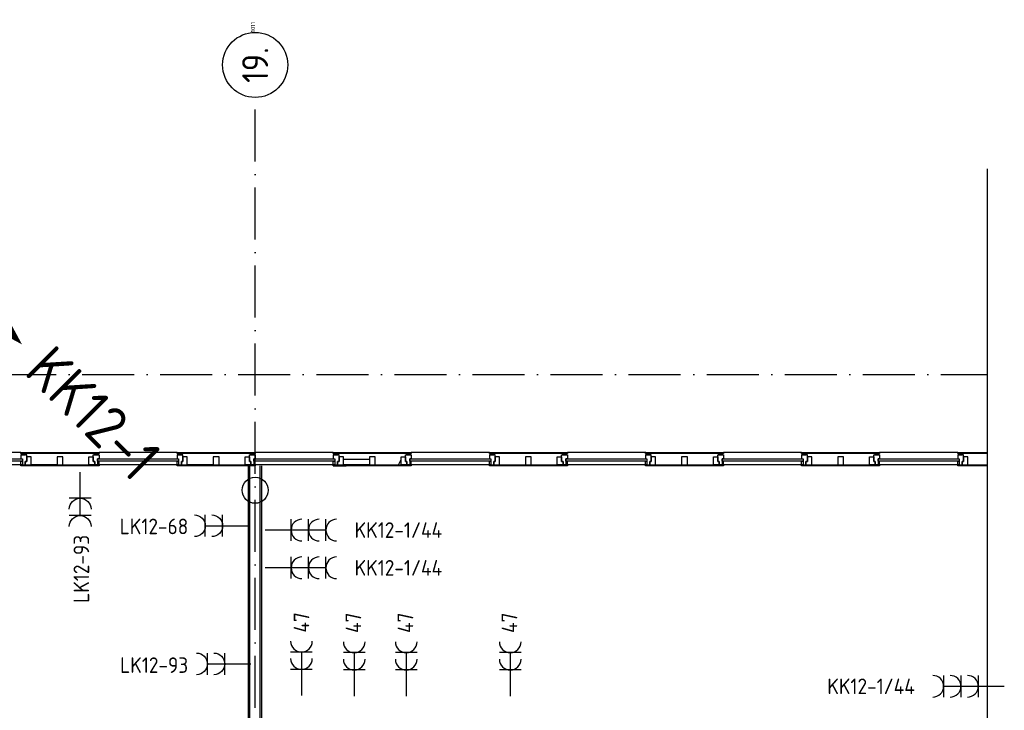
# Model space of a CAD drawing. Header units: millimetres. Extents: x -6587 to 112885, y 244 to 84344.
# Tile 48 of 50: x 86860 to 98212, y 54033 to 61996. Entities that reach past the tile are written whole.
import ezdxf
from ezdxf.enums import TextEntityAlignment as Align

# ---------------------------------------------------------------- set-up
doc = ezdxf.new("R2010")
doc.units = ezdxf.units.MM
doc.header["$LTSCALE"] = 100
doc.linetypes.add('DASHDOT', pattern=[9, 6, -1.5, 0, -1.5])
doc.layers.get('0').update_dxf_attribs({"linetype": 'CONTINUOUS'})
for name, color, linetype in [('AL$7----_STRAMIEN', 1, 'DASHDOT'), ('AL21K---_ISOLATIE', 1, 'CONTINUOUS'), ('AL22----_BINNENWAND', 7, 'CONTINUOUS'), ('AL28----_KONSTRUKTIE', 3, 'CONTINUOUS'), ('AL31----_BUITENKOZ', 7, 'CONTINUOUS'), ('ALN-----_BLOCKNAAM', 2, 'CONTINUOUS'), ('ALXOU---_GLAS', 7, 'CONTINUOUS'), ('EB62203-_ATTRIB', 2, 'CONTINUOUS'), ('EL62203-_KRACHT-WCD230', 3, 'CONTINUOUS'), ('LIJN050', 90, 'CONTINUOUS'), ('TEKST50', 3, 'CONTINUOUS')]:
    doc.layers.add(name, color=color, linetype=linetype)
doc.styles.add('1_8', font='iso', dxfattribs={"width": 0.7, "height": 1.8})
doc.styles.add('MAATVOERING', font='iso.shx')
doc.styles.add('NORATT', font='isocp.shx')
doc.styles.get("Standard").update_dxf_attribs({"font": 'iso.shx'})

# ---------------------------------------------------------------- blocks, each defined once
blk = doc.blocks.new('ES3W2A')
for p, q in [((1.25, 2), (-1.25, 2)), ((1.25, 2), (-1.25, 2)), ((0, 2), (0, -3)), ((0, 2), (0, -3)), ((1.25, 0), (-1.25, 0)), ((1.25, 0), (-1.25, 0))]:
    blk.add_line(p, q)
for centre in [(0, 3.25), (0, 3.25), (0, 1.25), (0, 1.25)]:
    blk.add_arc(centre, 1.25, 180, 0)
for tag, style, flags, p in [('VERMOGEN', 'NORATT', 9, (-2.5, 5)), ('VERMOGEN', '1_8', 9, (-2.5, 5)), ('GROEP', 'NORATT', 8, (0, 5)), ('GROEP', '1_8', 8, (0, 5)), ('SCHAK', 'NORATT', 8, (2.5, 5)), ('SCHAK', '1_8', 8, (2.5, 5)), ('GELIJK', 'NORATT', 9, (5, 5)), ('GELIJK', '1_8', 9, (5, 5)), ('TAL', 'NORATT', 8, (2.5, 5)), ('TAL', '1_8', 8, (2.5, 5)), ('KAST', 'NORATT', 9, (7, 5)), ('KAST', '1_8', 9, (7, 5))]:
    blk.add_attdef(tag, text='', height=1.8, rotation=90, dxfattribs=dict(style=style, flags=flags)).set_placement(p, align=Align.MIDDLE_CENTER)
at = {"width": 0.7, "flags": 8}
for style in ['NORATT', '1_8']:
    blk.add_attdef('DOEL', text='', height=1.8, rotation=90, dxfattribs=dict(at, style=style)).set_placement((-2.5, 5), align=Align.MIDDLE_LEFT)
at = {"flags": 9}
for style in ['NORATT', '1_8']:
    blk.add_attdef('M_CODE', text='', height=1.8, dxfattribs=dict(at, style=style)).set_placement((0, 0), align=Align.MIDDLE_CENTER)
blk = doc.blocks.new('ES3W3A')
at = {"color": 0}
for p, q in [((1.25, 4), (-1.25, 4)), ((1.25, 4), (-1.25, 4)), ((1.25, 4), (-1.25, 4)), ((1.25, 4), (-1.25, 4)), ((0, 4), (0, -3)), ((0, 4), (0, -3)), ((0, 4), (0, -3)), ((0, 4), (0, -3)), ((1.25, 2), (-1.25, 2)), ((1.25, 2), (-1.25, 2)), ((1.25, 2), (-1.25, 2)), ((1.25, 2), (-1.25, 2)), ((1.25, 0), (-1.25, 0)), ((1.25, 0), (-1.25, 0)), ((1.25, 0), (-1.25, 0)), ((1.25, 0), (-1.25, 0))]:
    blk.add_line(p, q, dxfattribs=at)
for centre in [(0, 5.25), (0, 5.25), (0, 5.25), (0, 5.25), (0, 3.25), (0, 3.25), (0, 3.25), (0, 3.25), (0, 1.25), (0, 1.25), (0, 1.25), (0, 1.25)]:
    blk.add_arc(centre, 1.25, 180, 0, dxfattribs=at)
for tag, style, flags, p in [('VERMOGEN', 'NORATT', 9, (-2.5, 6.5)), ('VERMOGEN', '1_8', 9, (-2.5, 6.5)), ('VERMOGEN', 'NORATT', 9, (-2.5, 6.5)), ('GROEP', 'NORATT', 8, (0, 7)), ('GROEP', '1_8', 8, (0, 7)), ('GROEP', 'NORATT', 8, (0, 7)), ('KAST', 'NORATT', 9, (2.5, 6.5)), ('KAST', '1_8', 9, (2.5, 6.5)), ('KAST', 'NORATT', 9, (2.5, 6.5))]:
    blk.add_attdef(tag, text='', height=1.8, rotation=90, dxfattribs=dict(at, style=style, flags=flags)).set_placement(p, align=Align.MIDDLE)
at = {"style": 'NORATT', "flags": 9}
blk.add_attdef('GELIJK', text='', height=1.8, rotation=90, dxfattribs=at).set_placement((5, 7), align=Align.MIDDLE_CENTER)
blk.add_attdef('GELIJK', text='', height=1.8, rotation=90, dxfattribs=at).set_placement((5, 7), align=Align.MIDDLE_CENTER)
at = {"color": 0, "width": 0.7, "flags": 8}
for tag, style, p in [('SCHAK', 'NORATT', (2.5, 6.625)), ('SCHAK', '1_8', (2.5, 6.625)), ('SCHAK', 'NORATT', (2.5, 6.625)), ('TAL', 'NORATT', (1.5, -1.5)), ('TAL', '1_8', (1.5, -1.5)), ('TAL', 'NORATT', (1.5, -1.5))]:
    blk.add_attdef(tag, text='', height=1.8, rotation=90, dxfattribs=dict(at, style=style)).set_placement(p, align=Align.MIDDLE)
for style in ['NORATT', '1_8', 'NORATT']:
    blk.add_attdef('DOEL', text='', height=1.8, rotation=90, dxfattribs=dict(at, style=style)).set_placement((-2.75, -2.25), align=Align.MIDDLE_LEFT)
at = {"style": 'NORATT', "flags": 9}
blk.add_attdef('M_CODE', text='', height=1.8, dxfattribs=at).set_placement((0, 0), align=Align.MIDDLE_CENTER)
blk.add_attdef('M_CODE', text='', height=1.8, dxfattribs=at).set_placement((0, 0), align=Align.MIDDLE_CENTER)
blk = doc.blocks.new('1011')
at = {"layer": 'AL$7----_STRAMIEN', "color": 7, "linetype": 'Continuous'}
blk.add_circle((-750, 0), 750, dxfattribs=at)
at = {"layer": 'AL$7----_STRAMIEN', "color": 3, "linetype": 'Continuous'}
blk.add_attdef('STR-NAAM', text='', height=600, rotation=360, dxfattribs=at).set_placement((-750, 0), align=Align.MIDDLE)
at = {"layer": 'ALN-----_BLOCKNAAM', "linetype": 'Continuous'}
blk.add_text('1011', height=100, dxfattribs=at).set_placement((0, 0))

msp = doc.modelspace()

# ---------------------------------------------------------------- linework, layer by layer
at = {"layer": 'AL$7----_STRAMIEN', "color": 1}
for p, q in [((89574.8, 40558.9), (89574.8, 61094.4)), ((26373, 57905), (98018.3, 57905))]:
    msp.add_line(p, q, dxfattribs=at)
at = {"layer": 'AL21K---_ISOLATIE', "color": 8, "linetype": 'Continuous'}
for p, q in [((90891.2, 56925), (90591.7, 56925)), ((91227.7, 56865), (91257.7, 56925)), ((90891.2, 56865), (90591.7, 56865)), ((90891.3, 56865), (90591.8, 56865)), ((90958.2, 56865), (91257.7, 56865)), ((90958.3, 56865), (91257.8, 56865))]:
    msp.add_line(p, q, dxfattribs=at)
at = {"layer": 'AL22----_BINNENWAND', "color": 8, "linetype": 'Continuous'}
for p, q in [((98018.3, 42663), (98018.3, 60278.2)), ((89511.8, 45975), (89511.8, 56852)), ((89631.8, 45975), (89631.8, 56852))]:
    msp.add_line(p, q, dxfattribs=at)
at = {"layer": 'AL22----_BINNENWAND', "color": 8}
for p, q in [((86874.8, 56994), (86874.8, 57006)), ((86874.8, 57006), (87774.8, 57006)), ((87774.8, 56994), (86874.8, 56994)), ((87774.8, 57006), (87774.8, 56994)), ((86941.8, 56900), (86924.8, 56900)), ((86924.8, 56900), (86924.8, 56865)), ((86991.8, 56955), (86941.8, 56955)), ((86941.8, 56955), (86941.8, 56900)), ((86991.8, 56865), (86991.8, 56955)), ((87358.3, 56955), (87291.3, 56955)), ((87291.3, 56955), (87291.3, 56865)), ((87358.3, 56865), (87358.3, 56955)), ((87657.8, 56865), (87657.8, 56955)), ((87657.8, 56955), (87707.8, 56955)), ((87707.8, 56955), (87707.8, 56900)), ((87707.8, 56900), (87724.8, 56900)), ((87724.8, 56900), (87724.8, 56865)), ((86874.8, 56850), (86874.8, 56865)), ((86874.8, 56865), (87774.8, 56865)), ((87774.8, 56850), (86874.8, 56850)), ((86924.8, 56865), (86991.8, 56865)), ((87291.3, 56865), (86991.8, 56865)), ((87291.3, 56865), (87358.3, 56865)), ((87358.3, 56865), (87657.8, 56865)), ((87724.8, 56865), (87657.8, 56865)), ((87774.8, 56865), (87774.8, 56850)), ((89496.8, 45975), (89496.8, 56852)), ((89646.8, 56852), (89646.8, 45975)), ((90474.7, 56852), (90624.7, 56852)), ((90474.8, 56852), (90624.8, 56852))]:
    msp.add_line(p, q, dxfattribs=at)
for points in [[(86927.8, 56979), (86927.8, 56994), (86884.8, 56994), (86884.8, 56979)], [(87721.8, 56979), (87721.8, 56994), (87764.8, 56994), (87764.8, 56979)], [(87721.8, 56979), (87721.8, 56994), (87764.8, 56994), (87764.8, 56979)], [(89574.8, 57006), (89574.8, 56994), (88674.8, 56994), (88674.8, 57006)], [(89574.8, 57006), (89574.8, 56994), (88674.8, 56994), (88674.8, 57006)], [(88727.8, 56979), (88727.8, 56994), (88684.8, 56994), (88684.8, 56979)], [(88727.8, 56979), (88727.8, 56994), (88684.8, 56994), (88684.8, 56979)], [(89521.8, 56979), (89521.8, 56994), (89564.8, 56994), (89564.8, 56979)], [(86891.8, 56865), (86924.8, 56865), (86924.8, 56900), (86941.8, 56900), (86941.8, 56979), (86874.8, 56979), (86874.8, 56934), (86891.8, 56934)], [(86891.8, 56904), (86891.8, 56865), (86874.8, 56865), (86874.8, 56904)], [(87757.8, 56865), (87724.8, 56865), (87724.8, 56900), (87707.8, 56900), (87707.8, 56979), (87774.8, 56979), (87774.8, 56934), (87757.8, 56934)], [(87757.8, 56865), (87724.8, 56865), (87724.8, 56900), (87707.8, 56900), (87707.8, 56979), (87774.8, 56979), (87774.8, 56934), (87757.8, 56934)], [(88691.8, 56934), (88691.8, 56904), (87757.8, 56904), (87757.8, 56934)], [(88691.8, 56934), (88691.8, 56904), (87757.8, 56904), (87757.8, 56934)], [(87757.8, 56904), (87757.8, 56865), (87774.8, 56865), (87774.8, 56904)], [(87757.8, 56904), (87757.8, 56865), (87774.8, 56865), (87774.8, 56904)], [(88691.8, 56865), (88724.8, 56865), (88724.8, 56900), (88741.8, 56900), (88741.8, 56979), (88674.8, 56979), (88674.8, 56934), (88691.8, 56934)], [(88691.8, 56865), (88724.8, 56865), (88724.8, 56900), (88741.8, 56900), (88741.8, 56979), (88674.8, 56979), (88674.8, 56934), (88691.8, 56934)], [(88691.8, 56904), (88691.8, 56865), (88674.8, 56865), (88674.8, 56904)], [(88691.8, 56904), (88691.8, 56865), (88674.8, 56865), (88674.8, 56904)], [(88791.8, 56865), (88791.8, 56955), (88741.8, 56955), (88741.8, 56900), (88724.8, 56900), (88724.8, 56865)], [(88791.8, 56865), (88791.8, 56955), (88741.8, 56955), (88741.8, 56900), (88724.8, 56900), (88724.8, 56865)], [(89158.3, 56865), (89158.3, 56955), (89091.3, 56955), (89091.3, 56865)], [(89158.3, 56865), (89158.3, 56955), (89091.3, 56955), (89091.3, 56865)], [(89457.8, 56865), (89457.8, 56955), (89507.8, 56955), (89507.8, 56900), (89524.8, 56900), (89524.8, 56865)], [(89457.8, 56865), (89457.8, 56955), (89507.8, 56955), (89507.8, 56900), (89524.8, 56900), (89524.8, 56865)], [(89557.8, 56865), (89524.8, 56865), (89524.8, 56900), (89507.8, 56900), (89507.8, 56979), (89574.8, 56979), (89574.8, 56934), (89557.8, 56934)], [(89557.8, 56904), (89557.8, 56865), (89574.8, 56865), (89574.8, 56904)], [(89574.8, 56865), (89574.8, 56850), (88674.8, 56850), (88674.8, 56865)], [(89574.8, 56865), (89574.8, 56850), (88674.8, 56850), (88674.8, 56865)]]:
    msp.add_lwpolyline(points, close=True, dxfattribs=at)
for points in [[(88674.8, 57006), (87774.8, 57006)], [(88674.8, 57006), (87774.8, 57006)], [(88674.8, 56865), (87774.8, 56865)], [(88674.8, 56865), (87774.8, 56865)], [(89091.3, 56865), (88791.8, 56865)], [(89091.3, 56865), (88791.8, 56865)], [(89158.3, 56865), (89457.8, 56865)], [(89158.3, 56865), (89457.8, 56865)]]:
    msp.add_lwpolyline(points, dxfattribs=at)
msp.add_circle((89574.8, 56570), 150, dxfattribs=at)
at = {"layer": 'AL28----_KONSTRUKTIE', "color": 8}
msp.add_circle((89574.7, 56570), 150, dxfattribs=at)
at = {"layer": 'AL31----_BUITENKOZ', "color": 8}
for p, q in [((90474.7, 57006), (89574.7, 57006)), ((90474.7, 56994), (90474.7, 57006)), ((90474.7, 57006), (91374.7, 57006)), ((91374.7, 56994), (90474.7, 56994)), ((90474.8, 56994), (90474.8, 57006)), ((90474.8, 57006), (91374.8, 57006)), ((91374.8, 56994), (90474.8, 56994)), ((90484.7, 56994), (90484.7, 56979)), ((90527.7, 56994), (90484.7, 56994)), ((90527.7, 56979), (90527.7, 56994)), ((91321.7, 56994), (91364.7, 56994)), ((91321.7, 56979), (91321.7, 56994)), ((91321.8, 56979), (91321.8, 56994)), ((91321.8, 56994), (91364.8, 56994)), ((91364.7, 56994), (91364.7, 56979)), ((91364.8, 56994), (91364.8, 56979)), ((92274.7, 57006), (91374.7, 57006)), ((91374.7, 57006), (91374.7, 56994)), ((92274.8, 57006), (91374.8, 57006)), ((91374.8, 57006), (91374.8, 56994)), ((92274.7, 57006), (93174.7, 57006)), ((92274.7, 56994), (92274.7, 57006)), ((93174.7, 56994), (92274.7, 56994)), ((92284.7, 56994), (92284.7, 56979)), ((92327.7, 56994), (92284.7, 56994)), ((92327.7, 56979), (92327.7, 56994)), ((93121.7, 56994), (93164.7, 56994)), ((93121.7, 56979), (93121.7, 56994)), ((93164.7, 56994), (93164.7, 56979)), ((94078.2, 57006), (93174.7, 57006)), ((93174.7, 57006), (93174.7, 56994)), ((93686.5, 57006), (93174.8, 57006)), ((94074.7, 57006), (94974.7, 57006)), ((94074.7, 56994), (94074.7, 57006)), ((94974.7, 56994), (94074.7, 56994)), ((94084.7, 56994), (94084.7, 56979)), ((94127.7, 56994), (94084.7, 56994)), ((94127.7, 56979), (94127.7, 56994)), ((94921.7, 56994), (94964.7, 56994)), ((94921.7, 56979), (94921.7, 56994)), ((94964.7, 56994), (94964.7, 56979)), ((94974.7, 57006), (94974.7, 56994)), ((95874.7, 57006), (94974.7, 57006)), ((95874.7, 57006), (96774.7, 57006)), ((95874.7, 56994), (95874.7, 57006)), ((96774.7, 56994), (95874.7, 56994)), ((95884.7, 56994), (95884.7, 56979)), ((95927.7, 56994), (95884.7, 56994)), ((95927.7, 56979), (95927.7, 56994)), ((96721.7, 56994), (96764.7, 56994)), ((96721.7, 56979), (96721.7, 56994)), ((96764.7, 56994), (96764.7, 56979)), ((96774.7, 57006), (96774.7, 56994)), ((97674.7, 57006), (96774.7, 57006)), ((97674.7, 56994), (97674.7, 57006)), ((97674.7, 57006), (98018.3, 57006)), ((98018.3, 56994), (97674.7, 56994)), ((97727.7, 56994), (97684.7, 56994)), ((97684.7, 56994), (97684.7, 56979)), ((97727.7, 56979), (97727.7, 56994)), ((90474.7, 56979), (90474.7, 56934)), ((90541.7, 56979), (90474.7, 56979)), ((90474.7, 56934), (90491.7, 56934)), ((90474.7, 56904), (90491.7, 56904)), ((90474.7, 56865), (90474.7, 56904)), ((90484.7, 56979), (90527.7, 56979)), ((90491.7, 56934), (90491.7, 56865)), ((90491.7, 56904), (90491.7, 56865)), ((90524.7, 56900), (90541.7, 56900)), ((90524.7, 56865), (90524.7, 56900)), ((90524.7, 56900), (90524.7, 56865)), ((90541.7, 56900), (90524.7, 56900)), ((90541.8, 56900), (90524.8, 56900)), ((90524.8, 56900), (90524.8, 56865)), ((90541.7, 56900), (90541.7, 56979)), ((90541.7, 56955), (90541.7, 56900)), ((90591.7, 56955), (90541.7, 56955)), ((90591.8, 56955), (90541.8, 56955)), ((90541.8, 56955), (90541.8, 56900)), ((90591.7, 56865), (90591.7, 56955)), ((90591.8, 56865), (90591.8, 56955)), ((90891.2, 56955), (90891.2, 56865)), ((90958.2, 56955), (90891.2, 56955)), ((90958.3, 56955), (90891.3, 56955)), ((90891.3, 56955), (90891.3, 56865)), ((90958.2, 56865), (90958.2, 56955)), ((90958.3, 56865), (90958.3, 56955)), ((91257.7, 56955), (91307.7, 56955)), ((91257.7, 56865), (91257.7, 56955)), ((91257.8, 56865), (91257.8, 56955)), ((91257.8, 56955), (91307.8, 56955)), ((91307.7, 56979), (91374.7, 56979)), ((91307.7, 56900), (91307.7, 56979)), ((91307.7, 56955), (91307.7, 56900)), ((91324.7, 56900), (91307.7, 56900)), ((91307.7, 56900), (91324.7, 56900)), ((91307.8, 56900), (91307.8, 56979)), ((91307.8, 56979), (91374.8, 56979)), ((91307.8, 56955), (91307.8, 56900)), ((91307.8, 56900), (91324.8, 56900)), ((91324.8, 56900), (91307.8, 56900)), ((91364.7, 56979), (91321.7, 56979)), ((91364.8, 56979), (91321.8, 56979)), ((91324.7, 56865), (91324.7, 56900)), ((91324.7, 56900), (91324.7, 56865)), ((91324.8, 56900), (91324.8, 56865)), ((91324.8, 56865), (91324.8, 56900)), ((91357.7, 56934), (91357.7, 56865)), ((91374.7, 56934), (91357.7, 56934)), ((91374.7, 56904), (91357.7, 56904)), ((91357.7, 56904), (91357.7, 56865)), ((91374.8, 56934), (91357.8, 56934)), ((91357.8, 56934), (91357.8, 56865)), ((91357.8, 56904), (91357.8, 56865)), ((91374.8, 56904), (91357.8, 56904)), ((91374.7, 56979), (91374.7, 56934)), ((91374.7, 56865), (91374.7, 56904)), ((91374.8, 56979), (91374.8, 56934)), ((91374.8, 56865), (91374.8, 56904)), ((92274.7, 56979), (92274.7, 56934)), ((92341.7, 56979), (92274.7, 56979)), ((92274.7, 56934), (92291.7, 56934)), ((92274.7, 56904), (92291.7, 56904)), ((92274.7, 56865), (92274.7, 56904)), ((92284.7, 56979), (92327.7, 56979)), ((92291.7, 56934), (92291.7, 56865)), ((92291.7, 56904), (92291.7, 56865)), ((92324.7, 56900), (92341.7, 56900)), ((92324.7, 56865), (92324.7, 56900)), ((92324.7, 56900), (92324.7, 56865)), ((92341.7, 56900), (92324.7, 56900)), ((92341.7, 56900), (92341.7, 56979)), ((92341.7, 56955), (92341.7, 56900)), ((92391.7, 56955), (92341.7, 56955)), ((92391.7, 56865), (92391.7, 56955)), ((92691.2, 56955), (92691.2, 56865)), ((92758.2, 56955), (92691.2, 56955)), ((92758.2, 56865), (92758.2, 56955)), ((93057.7, 56955), (93107.7, 56955)), ((93057.7, 56865), (93057.7, 56955)), ((93107.7, 56979), (93174.7, 56979)), ((93107.7, 56900), (93107.7, 56979)), ((93107.7, 56955), (93107.7, 56900)), ((93124.7, 56900), (93107.7, 56900)), ((93107.7, 56900), (93124.7, 56900)), ((93164.7, 56979), (93121.7, 56979)), ((93124.7, 56865), (93124.7, 56900)), ((93124.7, 56900), (93124.7, 56865)), ((93157.7, 56934), (93157.7, 56865)), ((93174.7, 56934), (93157.7, 56934)), ((93174.7, 56904), (93157.7, 56904)), ((93157.7, 56904), (93157.7, 56865)), ((93174.7, 56979), (93174.7, 56934)), ((93174.7, 56865), (93174.7, 56904)), ((94074.7, 56979), (94074.7, 56934)), ((94141.7, 56979), (94074.7, 56979)), ((94074.7, 56934), (94091.7, 56934)), ((94074.7, 56904), (94091.7, 56904)), ((94074.7, 56865), (94074.7, 56904)), ((94084.7, 56979), (94127.7, 56979)), ((94091.7, 56934), (94091.7, 56865)), ((94091.7, 56904), (94091.7, 56865)), ((94124.7, 56900), (94124.7, 56865)), ((94141.7, 56900), (94124.7, 56900)), ((94124.7, 56900), (94141.7, 56900)), ((94124.7, 56865), (94124.7, 56900)), ((94141.7, 56900), (94141.7, 56979)), ((94141.7, 56955), (94141.7, 56900)), ((94191.7, 56955), (94141.7, 56955)), ((94191.7, 56865), (94191.7, 56955)), ((94491.2, 56955), (94491.2, 56865)), ((94558.2, 56955), (94491.2, 56955)), ((94558.2, 56865), (94558.2, 56955)), ((94857.7, 56955), (94907.7, 56955)), ((94857.7, 56865), (94857.7, 56955)), ((94907.7, 56979), (94974.7, 56979)), ((94907.7, 56900), (94907.7, 56979)), ((94907.7, 56955), (94907.7, 56900)), ((94907.7, 56900), (94924.7, 56900)), ((94924.7, 56900), (94907.7, 56900)), ((94964.7, 56979), (94921.7, 56979)), ((94924.7, 56900), (94924.7, 56865)), ((94924.7, 56865), (94924.7, 56900)), ((94957.7, 56934), (94957.7, 56865)), ((94974.7, 56934), (94957.7, 56934)), ((94974.7, 56904), (94957.7, 56904)), ((94957.7, 56904), (94957.7, 56865)), ((94974.7, 56979), (94974.7, 56934)), ((94974.7, 56865), (94974.7, 56904)), ((95874.7, 56979), (95874.7, 56934)), ((95941.7, 56979), (95874.7, 56979)), ((95874.7, 56934), (95891.7, 56934)), ((95874.7, 56904), (95891.7, 56904)), ((95874.7, 56865), (95874.7, 56904)), ((95884.7, 56979), (95927.7, 56979)), ((95891.7, 56934), (95891.7, 56865)), ((95891.7, 56904), (95891.7, 56865)), ((95924.7, 56900), (95924.7, 56865)), ((95941.7, 56900), (95924.7, 56900)), ((95924.7, 56900), (95941.7, 56900)), ((95924.7, 56865), (95924.7, 56900)), ((95941.7, 56900), (95941.7, 56979)), ((95941.7, 56955), (95941.7, 56900)), ((95991.7, 56955), (95941.7, 56955)), ((95991.7, 56865), (95991.7, 56955)), ((96291.2, 56955), (96291.2, 56865)), ((96358.2, 56955), (96291.2, 56955)), ((96358.2, 56865), (96358.2, 56955)), ((96657.7, 56955), (96707.7, 56955)), ((96657.7, 56865), (96657.7, 56955)), ((96707.7, 56979), (96774.7, 56979)), ((96707.7, 56900), (96707.7, 56979)), ((96707.7, 56955), (96707.7, 56900)), ((96707.7, 56900), (96724.7, 56900)), ((96724.7, 56900), (96707.7, 56900)), ((96764.7, 56979), (96721.7, 56979)), ((96724.7, 56900), (96724.7, 56865)), ((96724.7, 56865), (96724.7, 56900)), ((96757.7, 56934), (96757.7, 56865)), ((96774.7, 56934), (96757.7, 56934)), ((96774.7, 56904), (96757.7, 56904)), ((96757.7, 56904), (96757.7, 56865)), ((96774.7, 56979), (96774.7, 56934)), ((96774.7, 56865), (96774.7, 56904)), ((97741.7, 56979), (97674.7, 56979)), ((97674.7, 56979), (97674.7, 56934)), ((97674.7, 56934), (97691.7, 56934)), ((97674.7, 56865), (97674.7, 56904)), ((97674.7, 56904), (97691.7, 56904)), ((97684.7, 56979), (97727.7, 56979)), ((97691.7, 56934), (97691.7, 56865)), ((97691.7, 56904), (97691.7, 56865)), ((97724.7, 56865), (97724.7, 56900)), ((97724.7, 56900), (97741.7, 56900)), ((97741.7, 56900), (97724.7, 56900)), ((97724.7, 56900), (97724.7, 56865)), ((97741.7, 56900), (97741.7, 56979)), ((97791.7, 56955), (97741.7, 56955)), ((97741.7, 56955), (97741.7, 56900)), ((97791.7, 56865), (97791.7, 56955)), ((90474.7, 56865), (89574.7, 56865)), ((90491.7, 56865), (90474.7, 56865)), ((90474.7, 56850), (90474.7, 56865)), ((90474.7, 56865), (91374.7, 56865)), ((91374.7, 56850), (90474.7, 56850)), ((90474.8, 56850), (90474.8, 56865)), ((90474.8, 56865), (91374.8, 56865)), ((91374.8, 56850), (90474.8, 56850)), ((90491.7, 56865), (90524.7, 56865)), ((90524.7, 56865), (90591.7, 56865)), ((90524.8, 56865), (90591.8, 56865)), ((90891.2, 56865), (90958.2, 56865)), ((90891.3, 56865), (90958.3, 56865)), ((91324.7, 56865), (91257.7, 56865)), ((91324.8, 56865), (91257.8, 56865)), ((91357.7, 56865), (91324.7, 56865)), ((91357.8, 56865), (91324.8, 56865)), ((91357.7, 56865), (91374.7, 56865)), ((91357.8, 56865), (91374.8, 56865)), ((92274.7, 56865), (91374.7, 56865)), ((91374.7, 56865), (91374.7, 56850)), ((92274.8, 56865), (91374.8, 56865)), ((91374.8, 56865), (91374.8, 56850)), ((92291.7, 56865), (92274.7, 56865)), ((92274.7, 56865), (93174.7, 56865)), ((92274.7, 56850), (92274.7, 56865)), ((93174.7, 56850), (92274.7, 56850)), ((92291.7, 56865), (92324.7, 56865)), ((92324.7, 56865), (92391.7, 56865)), ((92691.2, 56865), (92758.2, 56865)), ((93124.7, 56865), (93057.7, 56865)), ((93157.7, 56865), (93124.7, 56865)), ((93157.7, 56865), (93174.7, 56865)), ((94079.9, 56865), (93174.7, 56865)), ((93174.7, 56865), (93174.7, 56850)), ((93686.5, 56865), (93174.8, 56865)), ((94074.7, 56865), (94974.7, 56865)), ((94074.7, 56850), (94074.7, 56865)), ((94091.7, 56865), (94074.7, 56865)), ((94974.7, 56850), (94074.7, 56850)), ((94091.7, 56865), (94124.7, 56865)), ((94124.7, 56865), (94191.7, 56865)), ((94491.2, 56865), (94558.2, 56865)), ((94924.7, 56865), (94857.7, 56865)), ((94957.7, 56865), (94924.7, 56865)), ((94957.7, 56865), (94974.7, 56865)), ((94974.7, 56865), (94974.7, 56850)), ((95874.7, 56865), (94974.7, 56865)), ((95874.7, 56865), (96774.7, 56865)), ((95891.7, 56865), (95874.7, 56865)), ((95874.7, 56850), (95874.7, 56865)), ((96774.7, 56850), (95874.7, 56850)), ((95891.7, 56865), (95924.7, 56865)), ((95924.7, 56865), (95991.7, 56865)), ((96724.7, 56865), (96657.7, 56865)), ((96757.7, 56865), (96724.7, 56865)), ((96757.7, 56865), (96774.7, 56865)), ((96774.7, 56865), (96774.7, 56850)), ((97674.7, 56865), (96774.7, 56865)), ((97674.7, 56850), (97674.7, 56865)), ((97691.7, 56865), (97674.7, 56865)), ((97674.7, 56865), (98018.3, 56865)), ((98018.3, 56850), (97674.7, 56850)), ((97691.7, 56865), (97724.7, 56865)), ((97724.7, 56865), (97791.7, 56865))]:
    msp.add_line(p, q, dxfattribs=at)
for points in [[(86874.8, 57006), (85974.8, 57006)], [(90474.8, 57006), (89574.8, 57006)], [(86874.8, 56865), (85974.8, 56865)], [(90474.8, 56865), (89574.8, 56865)]]:
    msp.add_lwpolyline(points, dxfattribs=at)
for points in [[(90527.8, 56979), (90527.8, 56994), (90484.8, 56994), (90484.8, 56979)], [(93174.8, 57006), (93174.8, 56994), (92274.8, 56994), (92274.8, 57006)], [(92327.8, 56979), (92327.8, 56994), (92284.8, 56994), (92284.8, 56979)], [(93121.8, 56979), (93121.8, 56994), (93164.8, 56994), (93164.8, 56979)], [(90491.8, 56865), (90524.8, 56865), (90524.8, 56900), (90541.8, 56900), (90541.8, 56979), (90474.8, 56979), (90474.8, 56934), (90491.8, 56934)], [(90491.8, 56904), (90491.8, 56865), (90474.8, 56865), (90474.8, 56904)], [(92291.8, 56865), (92324.8, 56865), (92324.8, 56900), (92341.8, 56900), (92341.8, 56979), (92274.8, 56979), (92274.8, 56934), (92291.8, 56934)], [(92291.8, 56904), (92291.8, 56865), (92274.8, 56865), (92274.8, 56904)], [(92391.8, 56865), (92391.8, 56955), (92341.8, 56955), (92341.8, 56900), (92324.8, 56900), (92324.8, 56865)], [(92758.3, 56865), (92758.3, 56955), (92691.3, 56955), (92691.3, 56865)], [(93057.8, 56865), (93057.8, 56955), (93107.8, 56955), (93107.8, 56900), (93124.8, 56900), (93124.8, 56865)], [(93157.8, 56865), (93124.8, 56865), (93124.8, 56900), (93107.8, 56900), (93107.8, 56979), (93174.8, 56979), (93174.8, 56934), (93157.8, 56934)], [(93157.8, 56904), (93157.8, 56865), (93174.8, 56865), (93174.8, 56904)], [(93174.8, 56865), (93174.8, 56850), (92274.8, 56850), (92274.8, 56865)]]:
    msp.add_lwpolyline(points, close=True, dxfattribs=at)
at = {"layer": 'ALXOU---_GLAS', "color": 8}
for p, q in [((89557.7, 56934), (90491.7, 56934)), ((89557.7, 56904), (89557.7, 56934)), ((90491.7, 56904), (89557.7, 56904)), ((90491.7, 56934), (90491.7, 56904)), ((91357.7, 56934), (92291.7, 56934)), ((91357.7, 56904), (91357.7, 56934)), ((92291.7, 56904), (91357.7, 56904)), ((91357.8, 56904), (91357.8, 56934)), ((91357.8, 56934), (92291.8, 56934)), ((92291.8, 56904), (91357.8, 56904)), ((92291.7, 56934), (92291.7, 56904)), ((92291.8, 56934), (92291.8, 56904)), ((93157.7, 56934), (94079.9, 56934)), ((93157.7, 56904), (93157.7, 56934)), ((94078.2, 56904), (93157.7, 56904)), ((93157.8, 56904), (93157.8, 56934)), ((93157.8, 56934), (93686.5, 56934)), ((93686.5, 56904), (93157.8, 56904)), ((94091.7, 56934), (94091.7, 56904)), ((94957.7, 56934), (95891.7, 56934)), ((94957.7, 56904), (94957.7, 56934)), ((95891.7, 56904), (94957.7, 56904)), ((95891.7, 56934), (95891.7, 56904)), ((96757.7, 56904), (96757.7, 56934)), ((96757.7, 56934), (97691.7, 56934)), ((97691.7, 56904), (96757.7, 56904)), ((97691.7, 56934), (97691.7, 56904))]:
    msp.add_line(p, q, dxfattribs=at)
for points in [[(86891.8, 56934), (86891.8, 56904), (85957.8, 56904), (85957.8, 56934)], [(90491.8, 56934), (90491.8, 56904), (89557.8, 56904), (89557.8, 56934)]]:
    msp.add_lwpolyline(points, close=True, dxfattribs=at)
at = {"layer": 'LIJN050'}
msp.add_lwpolyline([(86886.3, 58252, 0, 441.4, 0), (86365.9, 58772, 441.4, 441.4, 0)], format="xyseb", dxfattribs=at)

# ---------------------------------------------------------------- block references
at = {"layer": 'AL$7----_STRAMIEN', "xscale": 0.5, "yscale": 0.5, "zscale": 0.5, "rotation": 90}
msp.add_blockref('1011', (89574.8, 61849.1), dxfattribs=at).add_auto_attribs({'STR-NAAM': '19.'})
at = {"layer": 'EL62203-_KRACHT-WCD230'}
ref = msp.add_blockref('ES3W2A', (87557.1, 56477.8), dxfattribs=dict(at, xscale=-100, yscale=100, zscale=100, rotation=180))
ref.add_attrib('GROEP', 'LK12-93', dxfattribs={"layer": 'EB62203-_ATTRIB', "color": 1, "height": 180, "rotation": 90, "style": 'NORATT', "flags": 8}).set_placement((87571, 55271.5), align=Align.MIDDLE_LEFT)
ref = msp.add_blockref('ES3W2A', (89199, 56160, 1050), dxfattribs=dict(at, xscale=-100, yscale=100, zscale=100, rotation=90))
ref.add_attrib('GROEP', 'LK12-68', dxfattribs={"layer": 'EB62203-_ATTRIB', "color": 1, "height": 180, "style": '1_8', "flags": 8}).set_placement((88012.9, 56153.1, 1050), align=Align.MIDDLE_LEFT)
ref = msp.add_blockref('ES3W3A', (89989.3, 56111.1), dxfattribs=dict(at, xscale=100, yscale=100, zscale=100, rotation=270))
ref.add_attrib('GROEP', 'KK12-1/44', dxfattribs={"layer": 'EB62203-_ATTRIB', "color": 1, "height": 180, "style": 'NORATT', "flags": 8}).set_placement((91225.5, 56111.1), align=Align.MIDDLE)
ref = msp.add_blockref('ES3W3A', (89989.3, 55675.8), dxfattribs=dict(at, xscale=100, yscale=100, zscale=100, rotation=270))
ref.add_attrib('GROEP', 'KK12-1/44', dxfattribs={"layer": 'EB62203-_ATTRIB', "color": 1, "height": 180, "style": 'NORATT', "flags": 8}).set_placement((91225.5, 55675.8), align=Align.MIDDLE)
ref = msp.add_blockref('ES3W2A', (90108.7, 54504.4, 1050), dxfattribs=dict(at, xscale=100, yscale=100, zscale=100))
ref.add_attrib('GROEP', '47', dxfattribs={"layer": 'EB62203-_ATTRIB', "color": 1, "height": 180, "rotation": 90, "style": '1_8', "flags": 8}).set_placement((90108.7, 54929.4, 1050), align=Align.MIDDLE_LEFT)
ref = msp.add_blockref('ES3W2A', (90716.4, 54497.5, 1050), dxfattribs=dict(at, xscale=100, yscale=100, zscale=100))
ref.add_attrib('GROEP', '47', dxfattribs={"layer": 'EB62203-_ATTRIB', "color": 1, "height": 180, "rotation": 90, "style": '1_8', "flags": 8}).set_placement((90707.4, 54924.4, 1050), align=Align.MIDDLE_LEFT)
ref = msp.add_blockref('ES3W2A', (91316.4, 54497.5, 1050), dxfattribs=dict(at, xscale=100, yscale=100, zscale=100))
ref.add_attrib('GROEP', '47', dxfattribs={"layer": 'EB62203-_ATTRIB', "color": 1, "height": 180, "rotation": 90, "style": '1_8', "flags": 8}).set_placement((91307.4, 54924.4, 1050), align=Align.MIDDLE_LEFT)
ref = msp.add_blockref('ES3W2A', (92515.4, 54497.5, 1050), dxfattribs=dict(at, xscale=100, yscale=100, zscale=100))
ref.add_attrib('GROEP', '47', dxfattribs={"layer": 'EB62203-_ATTRIB', "color": 1, "height": 180, "rotation": 90, "style": '1_8', "flags": 8}).set_placement((92506.4, 54924.4, 1050), align=Align.MIDDLE_LEFT)
ref = msp.add_blockref('ES3W2A', (89224.3, 54567.6, 1050), dxfattribs=dict(at, xscale=-100, yscale=100, zscale=100, rotation=90))
ref.add_attrib('GROEP', 'LK12-93', dxfattribs={"layer": 'EB62203-_ATTRIB', "color": 1, "height": 180, "style": 'NORATT', "flags": 8}).set_placement((88018.1, 54553.7, 1050), align=Align.MIDDLE_LEFT)
ref = msp.add_blockref('ES3W3A', (97912, 54309.6), dxfattribs=dict(at, xscale=100, yscale=100, zscale=100, rotation=90))
ref.add_attrib('GROEP', 'KK12-1/44', dxfattribs={"layer": 'EB62203-_ATTRIB', "color": 1, "height": 180, "style": 'NORATT', "flags": 8}).set_placement((96675.8, 54309.6), align=Align.MIDDLE)

# ---------------------------------------------------------------- texts
at = {"layer": 'TEKST50', "style": 'MAATVOERING'}
msp.add_text('KK12-1', height=500, rotation=315.0216, dxfattribs=at).set_placement((86896.9, 57919.4))

doc.saveas('drawing.dxf')
